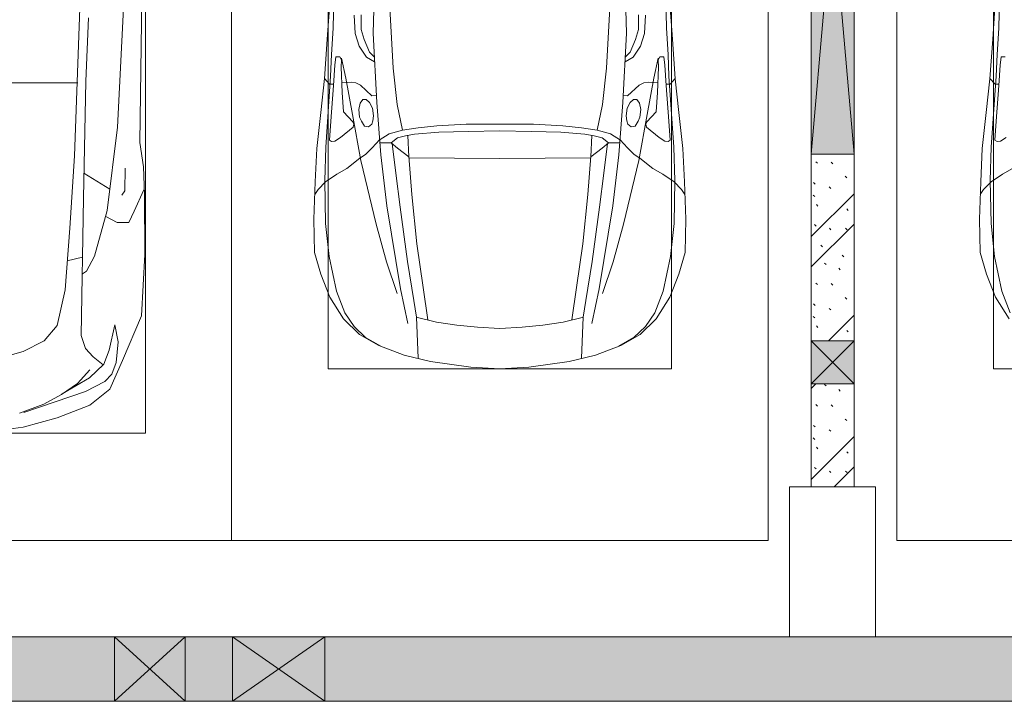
# Model space of a CAD drawing. Header units: millimetres. Extents: x -32229 to 169101, y -13689 to 125138.
# Tile 73 of 256: x 31449 to 36035, y 46900 to 50076. Entities that reach past the tile are written whole.
import ezdxf

# ---------------------------------------------------------------- set-up
doc = ezdxf.new("R2010")
doc.units = ezdxf.units.MM
for name, color, linetype, lineweight in [('A-DETL-GENF-OTLN', 7, 'Continuous', 18), ('A-GLAZ-____-MCUT', 7, 'Continuous', 9), ('A-GLAZ-____-OTLN', 7, 'Continuous', 18), ('A-WALL-____-MCUT', 7, 'Continuous', 40), ('A-WALL-____-OTLN', 7, 'Continuous', 18), ('A-WALL-____-PATT', 7, 'Continuous', 40), ('C-PRKG-____-OTLN', 7, 'Continuous', 18), ('I-WALL-____-MCUT', 7, 'Continuous', 40), ('S-COLS-____-MCUT', 7, 'Continuous', 40), ('S-COLS-____-OTLN', 7, 'Continuous', 18)]:
    doc.layers.add(name, color=color, linetype=linetype, lineweight=lineweight)

# ---------------------------------------------------------------- blocks, each defined once
blk = doc.blocks.new('АР_Машиноместо - 4900x2400_М__5300х2500_-3113489--01 ЭМ')
at = {"layer": 'A-DETL-GENF-OTLN', "color": 253, "lineweight": 13, "true_color": 0xaaaaaa}
for p, q in [((1250, 4500), (1114.6, 4493)), ((1250, 4500), (1385.4, 4493)), ((927, 4466.6), (804.4, 4436.7)), ((861.2, 4260.3), (869.3, 4451.1)), ((1114.6, 4493), (927, 4466.6)), ((1385.4, 4493), (1573, 4466.6)), ((1573, 4466.6), (1695.6, 4436.7)), ((1638.8, 4260.3), (1630.7, 4451.1)), ((804.4, 4436.7), (686, 4391.6)), ((1695.6, 4436.7), (1814, 4391.6)), ((686, 4391.6), (596.3, 4340.6)), ((1814, 4391.6), (1903.7, 4340.6)), ((596.3, 4340.6), (522.5, 4267.9)), ((1250, 4312), (1146, 4306.7)), ((1250, 4312), (1354, 4306.7)), ((1903.7, 4340.6), (1977.5, 4267.9)), ((522.5, 4267.9), (458.6, 4167)), ((955.5, 4283.9), (861, 4259.4)), ((914, 4272.5), (893.6, 4121.6)), ((1050.4, 4297.3), (955.5, 4283.9)), ((1146, 4306.7), (1050.4, 4297.3)), ((1354, 4306.7), (1449.6, 4297.3)), ((1449.6, 4297.3), (1544.5, 4283.9)), ((1544.5, 4283.9), (1639, 4259.4)), ((1586, 4272.5), (1606.4, 4121.6)), ((1977.5, 4267.9), (2041.4, 4167)), ((458.6, 4167), (416.4, 4059.2)), ((2041.4, 4167), (2083.6, 4059.2)), ((893.6, 4121.6), (863.9, 3917.5)), ((1606.4, 4121.6), (1636.1, 3917.5)), ((416.4, 4059.2), (387.4, 3958.4)), ((2083.6, 4059.2), (2112.6, 3958.4)), ((387.4, 3958.4), (384, 3802.9)), ((2112.6, 3958.4), (2116, 3802.9)), ((863.9, 3917.5), (840.1, 3687.8)), ((1636.1, 3917.5), (1659.9, 3687.8)), ((384, 3802.9), (390.2, 3630)), ((2116, 3802.9), (2109.8, 3630)), ((403.8, 3665.5), (388.1, 3688.4)), ((840.1, 3687.8), (826.6, 3509.6)), ((1659.9, 3687.8), (1673.4, 3509.6)), ((2096.2, 3665.5), (2111.9, 3688.4)), ((390.2, 3630), (397.1, 3474.2)), ((438.6, 3629.8), (403.8, 3665.5)), ((491.4, 3594.2), (438.6, 3629.8)), ((2008.6, 3594.2), (2061.4, 3629.8)), ((2061.4, 3629.8), (2096.2, 3665.5)), ((2109.8, 3630), (2102.9, 3474.2)), ((537.9, 3567), (491.4, 3594.2)), ((1962.1, 3567), (2008.6, 3594.2)), ((598.3, 3518.6), (537.9, 3567)), ((1901.7, 3518.6), (1962.1, 3567)), ((624.9, 3501.2), (598.3, 3518.6)), ((654.7, 3470.4), (624.9, 3501.2)), ((676.4, 3260.1), (695.7, 3502.8)), ((773.2, 3472.4), (825.6, 3512.1)), ((825.6, 3512.1), (821, 3413)), ((1250, 3520.1), (827.2, 3517.2)), ((1250, 3520.1), (1672.8, 3517.2)), ((1674.4, 3512.1), (1679, 3413)), ((1726.8, 3472.4), (1674.4, 3512.1)), ((1823.6, 3260.1), (1804.3, 3502.8)), ((1845.3, 3470.4), (1875.1, 3501.2)), ((1875.1, 3501.2), (1901.7, 3518.6)), ((397.1, 3474.2), (415.7, 3305.9)), ((456.6, 3434.5), (466.2, 3441.1)), ((466.2, 3441.1), (481.5, 3439.1)), ((690.2, 3433.7), (654.7, 3470.4)), ((744.1, 3447.2), (691.3, 3447.2)), ((773, 3424.2), (744.1, 3447.2)), ((744.3, 3447), (773.2, 3472.4)), ((1755.7, 3447), (1726.8, 3472.4)), ((1727, 3424.2), (1755.7, 3447)), ((1755.7, 3447.2), (1808.7, 3447.2)), ((1809.8, 3433.7), (1845.3, 3470.4)), ((2033.8, 3441.1), (2018.5, 3439.1)), ((2043.4, 3434.5), (2033.8, 3441.1)), ((2102.9, 3474.2), (2084.3, 3305.9)), ((462.2, 3347.3), (456.6, 3434.5)), ((481.5, 3439.1), (508, 3422.8)), ((508, 3422.8), (566.8, 3375.1)), ((811.1, 3414.8), (773, 3424.2)), ((853.3, 3407.2), (811.1, 3414.8)), ((965.3, 3397.8), (853.3, 3407.2)), ((1102.5, 3394.3), (965.3, 3397.8)), ((1250, 3391.3), (1102.5, 3394.3)), ((1250, 3391.3), (1397.5, 3394.3)), ((1397.5, 3394.3), (1534.7, 3397.8)), ((1534.7, 3397.8), (1646.7, 3407.2)), ((1646.7, 3407.2), (1688.9, 3414.8)), ((1688.9, 3414.8), (1727, 3424.2)), ((1992, 3422.8), (1933.2, 3375.1)), ((2018.5, 3439.1), (1992, 3422.8)), ((2037.8, 3347.3), (2043.4, 3434.5)), ((564.6, 3349.7), (522.2, 3303.2)), ((569.7, 3360.7), (564.6, 3349.7)), ((566.8, 3375.1), (569.7, 3360.7)), ((605.2, 3346.8), (620, 3369.3)), ((620, 3369.3), (638.7, 3372.5)), ((638.7, 3372.5), (654.1, 3360.7)), ((654.1, 3360.7), (658.7, 3344.5)), ((1845.9, 3360.7), (1841.3, 3344.5)), ((1861.3, 3372.5), (1845.9, 3360.7)), ((1880, 3369.3), (1861.3, 3372.5)), ((1894.8, 3346.8), (1880, 3369.3)), ((1933.2, 3375.1), (1930.3, 3360.7)), ((1930.3, 3360.7), (1935.4, 3349.7)), ((1935.4, 3349.7), (1977.8, 3303.2)), ((415.7, 3305.9), (432.8, 3149.3)), ((474.8, 3179.9), (462.2, 3347.3)), ((522.2, 3303.2), (515.3, 3213.7)), ((593.6, 3292.5), (597.1, 3327.4)), ((597.1, 3327.4), (605.2, 3346.8)), ((661.1, 3321.2), (657.2, 3286.3)), ((658.7, 3344.5), (661.1, 3321.2)), ((1841.3, 3344.5), (1838.9, 3321.2)), ((1838.9, 3321.2), (1842.8, 3286.3)), ((1902.9, 3327.4), (1894.8, 3346.8)), ((1906.4, 3292.5), (1902.9, 3327.4)), ((1977.8, 3303.2), (1984.7, 3213.7)), ((2025.2, 3179.9), (2037.8, 3347.3)), ((2084.3, 3305.9), (2067.1, 3148.3)), ((599.8, 3262.3), (593.6, 3292.5)), ((612.1, 3245.7), (599.8, 3262.3)), ((643.2, 3259.9), (626.8, 3246.1)), ((657.2, 3286.3), (643.2, 3259.9)), ((659.3, 2936), (676.4, 3260.1)), ((1840.7, 2936), (1823.6, 3260.1)), ((1842.8, 3286.3), (1856.8, 3259.9)), ((1856.8, 3259.9), (1873.2, 3246.1)), ((1887.9, 3245.7), (1900.2, 3262.3)), ((1900.2, 3262.3), (1906.4, 3292.5)), ((515.3, 3213.7), (510.9, 3094.6)), ((654.5, 3228.1), (601.7, 3179.4)), ((626.8, 3246.1), (612.1, 3245.7)), ((674.6, 3227.6), (654.5, 3228.1)), ((1825.4, 3227.6), (1845.5, 3228.1)), ((1845.5, 3228.1), (1898.3, 3179.4)), ((1873.2, 3246.1), (1887.9, 3245.7)), ((1984.7, 3213.7), (1989.1, 3094.6)), ((456.9, 3174.2), (432.9, 3148.3)), ((475.2, 3173.5), (456.9, 3174.2)), ((480.8, 3085), (474.8, 3179.9)), ((558.4, 3165.4), (513.6, 3168)), ((579.5, 3167.7), (558.4, 3165.4)), ((601.7, 3179.4), (579.5, 3167.7)), ((1898.3, 3179.4), (1920.5, 3167.7)), ((1920.5, 3167.7), (1941.6, 3165.4)), ((1941.6, 3165.4), (1986.4, 3168)), ((2019.2, 3085), (2025.2, 3179.9)), ((2024.8, 3173.5), (2043.1, 3174.2)), ((2043.1, 3174.2), (2067.1, 3148.3)), ((432.8, 3149.3), (446, 2964.8)), ((2067.2, 3149.3), (2054, 2964.8)), ((485.6, 3046.1), (480.8, 3085)), ((510.9, 3094.6), (512.2, 3061.4)), ((1989.1, 3094.6), (1987.8, 3061.4)), ((2014.4, 3046.1), (2019.2, 3085)), ((504.5, 3046.6), (485.6, 3046.1)), ((512.2, 3061.4), (504.5, 3046.6)), ((665.1, 3046.1), (643.6, 3024.6)), ((1834.9, 3046.1), (1856.4, 3024.6)), ((1987.8, 3061.4), (1995.5, 3046.6)), ((1995.5, 3046.6), (2014.4, 3046.1)), ((643.6, 3024.6), (618.7, 2966.7)), ((1856.4, 3024.6), (1881.3, 2966.7)), ((446, 2964.8), (456.1, 2818.3)), ((618.7, 2966.7), (604.4, 2919.4)), ((667.8, 2638.3), (659.3, 2936)), ((1832.2, 2638.3), (1840.7, 2936)), ((1881.3, 2966.7), (1895.6, 2919.4)), ((2054, 2964.8), (2043.9, 2818.3)), ((604.4, 2919.4), (604.4, 2850.8)), ((1895.6, 2919.4), (1895.6, 2850.8))]:
    blk.add_line(p, q, dxfattribs=at)
at = {"layer": 'A-DETL-GENF-OTLN', "color": 254, "lineweight": 13, "true_color": 0xd4d4d4}
for p, q in [((696.3, 4395.8), (625, 4354.8)), ((1803.7, 4395.8), (1875, 4354.8)), ((625, 4354.8), (571.5, 4303.1)), ((1875, 4354.8), (1928.5, 4303.1)), ((571.5, 4303.1), (527.8, 4239.8)), ((786.9, 4128.3), (821.1, 4289.8)), ((1713.1, 4128.3), (1678.9, 4289.8)), ((1928.5, 4303.1), (1972.2, 4239.8)), ((527.8, 4239.8), (488.6, 4138.1)), ((849, 4182.8), (861.2, 4260.3)), ((1651, 4182.8), (1638.8, 4260.3)), ((1972.2, 4239.8), (2011.4, 4138.1)), ((819.4, 4000.8), (849, 4182.8)), ((1680.6, 4000.8), (1651, 4182.8)), ((488.6, 4138.1), (454.7, 3976.8)), ((722.7, 4001.8), (771.7, 4149.8)), ((723.2, 3741.5), (786.9, 4128.3)), ((1776.8, 3741.5), (1713.1, 4128.3)), ((1777.3, 4001.8), (1728.3, 4149.8)), ((2011.4, 4138.1), (2045.3, 3976.8)), ((673.6, 3827.1), (722.7, 4001.8)), ((785.7, 3746.6), (819.4, 4000.8)), ((1714.3, 3746.6), (1680.6, 4000.8)), ((1826.4, 3827.1), (1777.3, 4001.8)), ((454.7, 3976.8), (438.6, 3823.4)), ((2045.3, 3976.8), (2061.4, 3823.4)), ((438.6, 3823.4), (434.2, 3623.7)), ((602.3, 3530.2), (673.6, 3827.1)), ((1897.7, 3530.2), (1826.4, 3827.1)), ((2061.4, 3823.4), (2065.8, 3623.7)), ((695.7, 3502.8), (723.2, 3741.5)), ((765.5, 3589.1), (785.7, 3746.6)), ((1734.5, 3589.1), (1714.3, 3746.6)), ((1804.3, 3502.8), (1776.8, 3741.5)), ((434.2, 3623.7), (439.5, 3468.5)), ((2065.8, 3623.7), (2060.5, 3468.5)), ((749.1, 3450.8), (765.5, 3589.1)), ((1750.9, 3450.8), (1734.5, 3589.1)), ((564, 3316.2), (602.3, 3530.2)), ((1936, 3316.2), (1897.7, 3530.2)), ((439.5, 3468.5), (462, 3136.6)), ((2060.5, 3468.5), (2038, 3136.6)), ((734.6, 3405.8), (688.5, 3435.5)), ((797.1, 3388.2), (734.6, 3405.8)), ((1702.9, 3388.2), (1765.4, 3405.8)), ((1765.4, 3405.8), (1811.5, 3435.5)), ((771.7, 3268.5), (797.1, 3388.2)), ((870, 3377.1), (797.1, 3388.2)), ((957.1, 3368.9), (870, 3377.1)), ((1093.5, 3360.7), (957.1, 3368.9)), ((1250, 3360.7), (1093.5, 3360.7)), ((1250, 3360.7), (1406.5, 3360.7)), ((1406.5, 3360.7), (1542.9, 3368.9)), ((1542.9, 3368.9), (1630, 3377.1)), ((1630, 3377.1), (1702.9, 3388.2)), ((1728.3, 3268.5), (1702.9, 3388.2)), ((532.7, 3145.9), (564, 3316.2)), ((1967.3, 3145.9), (1936, 3316.2)), ((752.8, 3099), (771.7, 3268.5)), ((1747.2, 3099), (1728.3, 3268.5)), ((462, 3136.6), (466.3, 3036.3)), ((512.5, 3053.2), (532.7, 3145.9)), ((1987.5, 3053.2), (1967.3, 3145.9)), ((2038, 3136.6), (2033.7, 3036.3)), ((737.8, 2818.3), (752.8, 3099)), ((1762.2, 2818.3), (1747.2, 3099)), ((466.3, 3036.3), (473.9, 2913.7)), ((595.2, 2997.9), (629, 3048.1)), ((629, 3048.1), (666.7, 3069.7)), ((1871, 3048.1), (1833.3, 3069.7)), ((1904.8, 2997.9), (1871, 3048.1)), ((2033.7, 3036.3), (2026.1, 2913.7)), ((575.7, 2937.4), (595.2, 2997.9)), ((1924.3, 2937.4), (1904.8, 2997.9)), ((571.6, 2853.3), (575.7, 2937.4)), ((1928.4, 2853.3), (1924.3, 2937.4)), ((473.9, 2913.7), (477.8, 2754.7)), ((2026.1, 2913.7), (2022.2, 2754.7))]:
    blk.add_line(p, q, dxfattribs=at)
at = {"layer": 'C-PRKG-____-OTLN', "color": 253, "lineweight": 13, "true_color": 0xaaaaaa}
for p, q in [((2500, 5300), (0, 5300)), ((0, 0), (0, 5300)), ((2500, 0), (2500, 5300)), ((450, 4500), (2050, 4500)), ((450, 800), (450, 4500)), ((2050, 800), (2050, 4500))]:
    blk.add_line(p, q, dxfattribs=at)
blk = doc.blocks.new('АР_Машиноместо - 5300x2500_С-V10--01 ЭМ')
at = {"layer": 'A-DETL-GENF-OTLN', "color": 253, "lineweight": 13, "true_color": 0xaaaaaa}
for p, q in [((2073.5, -3446.8), (2082.5, -2723)), ((1795.1, -2775.5), (1768.8, -3507.6)), ((1998.6, -2789.7), (1969.1, -3374.8)), ((1834.4, -2864.6), (1821.3, -3159.5)), ((1821.3, -3159.5), (1810.7, -3705.5)), ((1969.1, -3374.8), (1921.3, -3762.9)), ((2090.5, -3560), (2073.5, -3446.8)), ((1768.8, -3507.6), (1747.8, -3845.6)), ((2004.5, -3566.1), (2003.2, -3671.6)), ((2094.4, -3688.5), (2090.5, -3560)), ((1812.9, -3588.8), (1933.5, -3663.9)), ((2091.8, -3667), (2046.9, -3766.3)), ((1810.7, -3705.5), (1800.3, -4345.5)), ((2003.2, -3671.6), (1989.9, -3691.5)), ((2096.6, -3968), (2094.4, -3688.5)), ((1921.3, -3762.9), (1861.3, -3975.4)), ((1967.5, -3818.1), (1914.5, -3790.5)), ((2046.9, -3766.3), (2021.6, -3819.3)), ((1747.8, -3845.6), (1725.6, -4132.9)), ((2021.6, -3819.3), (1967.5, -3818.1)), ((1861.3, -3975.4), (1824.8, -4045.5)), ((2080.4, -4254.2), (2096.6, -3968)), ((1824.8, -4045.5), (1805.4, -4057.6)), ((1725.6, -4132.9), (1687.5, -4298.9)), ((1992.9, -4462.6), (2080.4, -4254.2)), ((1687.5, -4298.9), (1627.3, -4370.2)), ((1930.5, -4413.1), (1956.3, -4295.1)), ((1956.3, -4295.1), (1971.6, -4374.7)), ((1800.3, -4345.5), (1820.4, -4406.3)), ((1627.3, -4370.2), (1529.5, -4419.3)), ((1971.6, -4374.7), (1963.6, -4471.4)), ((1529.5, -4419.3), (1430.4, -4447.3)), ((1820.4, -4406.3), (1855, -4445.5)), ((1855, -4445.5), (1902.7, -4481.4)), ((1905.4, -4479.3), (1930.5, -4413.1)), ((1838.2, -4543.1), (1905.4, -4479.3)), ((1934.1, -4595.1), (1992.9, -4462.6)), ((1963.6, -4471.4), (1942.5, -4525.7)), ((1782.9, -4568.9), (1840.4, -4505.3)), ((1942.5, -4525.7), (1909.3, -4560.1)), ((1708.7, -4619.7), (1782.9, -4568.9)), ((1711.5, -4617.7), (1838.2, -4543.1)), ((1909.3, -4560.1), (1819.3, -4606.5)), ((1819.3, -4606.5), (1533, -4703.6)), ((1626.1, -4665.1), (1708.7, -4619.7)), ((1840.9, -4669.9), (1934.1, -4595.1)), ((1511.8, -4706.7), (1626.1, -4665.1)), ((1687.3, -4729.4), (1840.9, -4669.9)), ((1529.8, -4771.8), (1687.3, -4729.4)), ((1373.6, -4794.1), (1529.8, -4771.8))]:
    blk.add_line(p, q, dxfattribs=at)
at = {"layer": 'A-DETL-GENF-OTLN', "color": 254, "lineweight": 13, "true_color": 0xd4d4d4}
for p, q in [((1784.9, -3168.3), (1250, -3167.3)), ((1805.4, -3980.4), (1734.9, -3996.8))]:
    blk.add_line(p, q, dxfattribs=at)
at = {"layer": 'C-PRKG-____-OTLN', "color": 253, "lineweight": 13, "true_color": 0xaaaaaa}
for p, q in [((2500, 0), (2500, -5300)), ((2100, -500), (2100, -4800)), ((400, -4800), (2100, -4800)), ((2500, -5300), (0, -5300))]:
    blk.add_line(p, q, dxfattribs=at)
blk = doc.blocks.new('АР_Машиноместо - 4900x2400_М__5300х2500_-V11--01 ЭМ')
at = {"layer": 'A-DETL-GENF-OTLN', "color": 254, "lineweight": 13, "true_color": 0xd4d4d4}
for p, q in [((473.9, -2913.7), (477.8, -2754.7)), ((466.3, -3036.3), (473.9, -2913.7)), ((462, -3136.6), (466.3, -3036.3)), ((439.5, -3468.5), (462, -3136.6)), ((434.2, -3623.7), (439.5, -3468.5)), ((438.6, -3823.4), (434.2, -3623.7)), ((454.7, -3976.8), (438.6, -3823.4)), ((488.6, -4138.1), (454.7, -3976.8)), ((527.8, -4239.8), (488.6, -4138.1))]:
    blk.add_line(p, q, dxfattribs=at)
at = {"layer": 'A-DETL-GENF-OTLN', "color": 253, "lineweight": 13, "true_color": 0xaaaaaa}
for p, q in [((446, -2964.8), (456.1, -2818.3)), ((432.8, -3149.3), (446, -2964.8)), ((485.6, -3046.1), (480.8, -3085)), ((504.5, -3046.6), (485.6, -3046.1)), ((480.8, -3085), (474.8, -3179.9)), ((415.7, -3305.9), (432.8, -3149.3)), ((456.9, -3174.2), (432.9, -3148.3)), ((475.2, -3173.5), (456.9, -3174.2)), ((474.8, -3179.9), (462.2, -3347.3)), ((397.1, -3474.2), (415.7, -3305.9)), ((462.2, -3347.3), (456.6, -3434.5)), ((456.6, -3434.5), (466.2, -3441.1)), ((466.2, -3441.1), (481.5, -3439.1)), ((481.5, -3439.1), (508, -3422.8)), ((390.2, -3630), (397.1, -3474.2)), ((537.9, -3567), (491.4, -3594.2)), ((491.4, -3594.2), (438.6, -3629.8)), ((384, -3802.9), (390.2, -3630)), ((403.8, -3665.5), (388.1, -3688.4)), ((438.6, -3629.8), (403.8, -3665.5)), ((387.4, -3958.4), (384, -3802.9)), ((416.4, -4059.2), (387.4, -3958.4)), ((458.6, -4167), (416.4, -4059.2)), ((522.5, -4267.9), (458.6, -4167))]:
    blk.add_line(p, q, dxfattribs=at)
at = {"layer": 'C-PRKG-____-OTLN', "color": 253, "lineweight": 13, "true_color": 0xaaaaaa}
for p, q in [((0, 0), (0, -5300)), ((450, -800), (450, -4500)), ((450, -4500), (2050, -4500)), ((2500, -5300), (0, -5300))]:
    blk.add_line(p, q, dxfattribs=at)
blk = doc.blocks.new('АР_Отверстие прямоугольное - ОВВ-4898534--01 ЭМ')
at = {"layer": 'A-GLAZ-____-OTLN', "lineweight": 13, "true_color": 0xf0f0f0}
blk.add_hatch(color=7, dxfattribs=at).paths.add_polyline_path([(1275, 100), (-1025, 100), (-1025, -100), (1275, -100)])
at = {"layer": 'A-GLAZ-____-MCUT', "color": 253, "lineweight": 13, "true_color": 0xaaaaaa}
for p, q in [((-1025, 100), (-1025, -100)), ((1275, 100), (1275, -100))]:
    blk.add_line(p, q, dxfattribs=at)
at = {"layer": 'A-GLAZ-____-OTLN', "color": 253, "lineweight": 5, "true_color": 0xaaaaaa}
for p, q in [((1275, 100), (-1025, -100)), ((-1025, 100), (1275, -100))]:
    blk.add_line(p, q, dxfattribs=at)
at = {"layer": 'A-GLAZ-____-OTLN', "color": 253, "lineweight": 13, "true_color": 0xaaaaaa}
for p, q in [((1275, 100), (-1025, 100)), ((-1025, 100), (-1025, -100)), ((1275, -100), (1275, 100)), ((-1025, -100), (1275, -100))]:
    blk.add_line(p, q, dxfattribs=at)
blk = doc.blocks.new('АР_Отверстие прямоугольное - ЭОМ-3133633--01 ЭМ')
at = {"layer": 'A-GLAZ-____-OTLN', "lineweight": 13, "true_color": 0xf0f0f0}
blk.add_hatch(color=7, dxfattribs=at).paths.add_polyline_path([(225, 100), (25, 100), (25, -100), (225, -100), (225, 100)])
at = {"layer": 'A-GLAZ-____-MCUT', "color": 253, "lineweight": 13, "true_color": 0xaaaaaa}
for p, q in [((25, 100), (25, -100)), ((225, 100), (225, -100))]:
    blk.add_line(p, q, dxfattribs=at)
at = {"layer": 'A-GLAZ-____-OTLN', "color": 253, "lineweight": 5, "true_color": 0xaaaaaa}
for p, q in [((225, 100), (25, -100)), ((25, 100), (225, -100))]:
    blk.add_line(p, q, dxfattribs=at)
at = {"layer": 'A-GLAZ-____-OTLN', "color": 253, "lineweight": 13, "true_color": 0xaaaaaa}
for p, q in [((225, 100), (25, 100)), ((25, 100), (25, -100)), ((225, -100), (225, 100)), ((25, -100), (225, -100))]:
    blk.add_line(p, q, dxfattribs=at)
blk = doc.blocks.new('АР_Отверстие прямоугольное - ВК-5561483--01 ЭМ')
at = {"layer": 'A-GLAZ-____-OTLN', "lineweight": 13, "true_color": 0xf0f0f0}
blk.add_hatch(color=7, dxfattribs=at).paths.add_polyline_path([(-90, 150), (-90, -150), (340, -150), (340, 150)])
at = {"layer": 'A-GLAZ-____-MCUT', "color": 253, "lineweight": 13, "true_color": 0xaaaaaa}
for p, q in [((-90, 150), (-90, -150)), ((340, 150), (340, -150))]:
    blk.add_line(p, q, dxfattribs=at)
at = {"layer": 'A-GLAZ-____-OTLN', "color": 253, "lineweight": 5, "true_color": 0xaaaaaa}
for p, q in [((340, 150), (-90, -150)), ((-90, 150), (340, -150))]:
    blk.add_line(p, q, dxfattribs=at)
at = {"layer": 'A-GLAZ-____-OTLN', "color": 253, "lineweight": 13, "true_color": 0xaaaaaa}
for p, q in [((340, 150), (-90, 150)), ((-90, 150), (-90, -150)), ((340, -150), (340, 150)), ((-90, -150), (340, -150))]:
    blk.add_line(p, q, dxfattribs=at)
blk = doc.blocks.new('АР_Отверстие прямоугольное - ВК-5556621--01 ЭМ')
at = {"layer": 'A-GLAZ-____-OTLN', "lineweight": 13, "true_color": 0xf0f0f0}
blk.add_hatch(color=7, dxfattribs=at).paths.add_polyline_path([(-40, -150), (290, -150), (290, 150), (-40, 150)])
at = {"layer": 'A-GLAZ-____-MCUT', "color": 253, "lineweight": 13, "true_color": 0xaaaaaa}
for p, q in [((-40, 150), (-40, -150)), ((290, 150), (290, -150))]:
    blk.add_line(p, q, dxfattribs=at)
at = {"layer": 'A-GLAZ-____-OTLN', "color": 253, "lineweight": 5, "true_color": 0xaaaaaa}
for p, q in [((290, 150), (-40, -150)), ((-40, 150), (290, -150))]:
    blk.add_line(p, q, dxfattribs=at)
at = {"layer": 'A-GLAZ-____-OTLN', "color": 253, "lineweight": 13, "true_color": 0xaaaaaa}
for p, q in [((290, 150), (-40, 150)), ((-40, 150), (-40, -150)), ((290, -150), (290, 150)), ((-40, -150), (290, -150))]:
    blk.add_line(p, q, dxfattribs=at)
blk = doc.blocks.new('Наметкина 10_РД_АР_П_отсоединено_rvt-1--01 ЭМ')
at = {"layer": 'A-WALL-____-PATT', "lineweight": 5, "true_color": 0xaaaaaa}
h = blk.add_hatch(dxfattribs=at)
h.set_pattern_fill('FP_6', color=253, style=0, pattern_type=2)
h.set_pattern_definition([(135, (300.56, 377.28), (-565.6854, 6e-14), [10, -790]), (135, (349.8, 474.73), (-565.6854, 6e-14), [10, -790]), (135, (423.93, 473.06), (-565.6854, 6e-14), [10, -790]), (135, (229.92, 447.9), (-565.6854, 6e-14), [10, -790]), (135, (155.08, 447.9), (-565.6854, 6e-14), [10, -790]), (135, (114.9, 369.03), (-565.6854, 6e-14), [10, -790]), (135, (132.43, 285.8), (-565.6854, 6e-14), [10, -790]), (135, (214.66, 322), (-565.6854, 6e-14), [10, -790]), (135, (198.16, 261.88), (-565.6854, 6e-14), [10, -790]), (135, (45.2, 272.9), (-565.6854, 6e-14), [10, -790]), (135, (42.32, 336.16), (-565.6854, 6e-14), [10, -790]), (135, (92.26, 192.24), (-565.6854, 6e-14), [10, -790]), (135, (7.07, 149.2), (-565.6854, 6e-14), [10, -790]), (135, (80.6, 95.1), (-565.6854, 6e-14), [10, -790]), (135, (79.53, 36.94), (-565.6854, 6e-14), [10, -790]), (135, (153.87, 74.56), (-565.6854, 6e-14), [10, -790]), (135, (228.35, 124.8), (-565.6854, 6e-14), [10, -790]), (135, (279.75, 180.4), (-565.6854, 6e-14), [10, -790]), (135, (282.9, 31.63), (-565.6854, 6e-14), [10, -790]), (135, (377.38, 53.45), (-565.6854, 6e-14), [10, -790]), (135, (352.28, 102.7), (-565.6854, 6e-14), [10, -790]), (135, (354.05, 0), (-565.6854, 6e-14), [10, -790]), (135, (553.23, 16.45), (-565.6854, 6e-14), [10, -790]), (135, (542.38, 63.45), (-565.6854, 6e-14), [10, -790]), (135, (536.58, 239.3), (-565.6854, 6e-14), [10, -790]), (135, (475.85, 203.9), (-565.6854, 6e-14), [10, -790]), (135, (475.85, 316.54), (-565.6854, 6e-14), [10, -790]), (135, (520.8, 408.7), (-565.6854, 6e-14), [10, -790]), (135, (551.1, 470.8), (-565.6854, 6e-14), [10, -790]), (135, (235.25, 537.93), (-565.6854, 6e-14), [10, -790]), (135, (407.25, 547.65), (-565.6854, 6e-14), [10, -790]), (135, (94.5, 558.6), (-565.6854, 6e-14), [10, -790]), (135, (46.4, 532.3), (-565.6854, 6e-14), [10, -790]), (135, (85.56, 465.04), (-565.6854, 6e-14), [10, -790]), (135, (355.53, 181.14), (-565.6854, 6e-14), [10, -790]), (135, (362.23, 243.6), (-565.6854, 6e-14), [10, -790]), (135, (413.45, 344.1), (-565.6854, 6e-14), [10, -790]), (135, (286.3, 273.25), (-565.6854, 6e-14), [10, -790]), (135, (423.02, 263.72), (-565.6854, 6e-14), [10, -790]), (135, (162.94, 190.2), (-565.6854, 6e-14), [10, -790]), (135, (470.25, 120.93), (-565.6854, 6e-14), [10, -790]), (135, (484.48, 9.78), (-565.6854, 6e-14), [10, -790]), (45, (0, 212.13), (-565.6854, 0), []), (45, (212.13, 0), (-565.6854, 0), []), (45, (353.55, 0), (-565.6854, 0), []), (45, (0, 353.55), (-565.6854, 0), [])])
h.paths.add_polyline_path([(35335.3, 47900), (35335.3, 48380), (35135.3, 48380), (35135.3, 47900)])
h.paths.add_polyline_path([(35135.3, 48580), (35335.3, 48580), (35335.3, 49450), (35135.3, 49450), (35135.3, 48958.5)])
h = blk.add_hatch(dxfattribs=at)
h.set_pattern_fill('FP_1', color=253, style=0, pattern_type=2)
h.set_pattern_definition([(45, (0, 0), (-228.0985, 228.0985), []), (45, (228.1, 0), (-228.0985, 228.0985), [403.225, -80.645, 6.706, -73.939])])
h.paths.add_polyline_path([(51405.3, 46900), (51405.3, 47200), (32870.3, 47200), (32870.3, 46900), (43535.3, 46900)])
h.paths.add_polyline_path([(19235.3, 46900), (31890.3, 46900), (31890.3, 47200), (16035.3, 47200), (16035.3, 46900), (18835.3, 46900)])
h.paths.add_polyline_path([(32220.3, 46900), (32440.3, 46900), (32440.3, 47200), (32220.3, 47200), (32220.3, 47155.6)])
at = {"layer": 'A-WALL-____-MCUT', "color": 253, "lineweight": 13, "true_color": 0xaaaaaa}
for p, q in [((31890.3, 47200), (27335.3, 47200)), ((32220.3, 47200), (31890.3, 47200)), ((32440.3, 47200), (32220.3, 47200)), ((32870.3, 47200), (32440.3, 47200)), ((35035.3, 47200), (32870.3, 47200)), ((43135.3, 47200), (35435.3, 47200)), ((16035.3, 46900), (31890.3, 46900)), ((31890.3, 46900), (32220.3, 46900)), ((32220.3, 46900), (32440.3, 46900)), ((32440.3, 46900), (32870.3, 46900)), ((32870.3, 46900), (51405.3, 46900))]:
    blk.add_line(p, q, dxfattribs=at)
at = {"layer": 'A-WALL-____-OTLN', "color": 253, "lineweight": 13, "true_color": 0xaaaaaa}
blk.add_line((35435.3, 47200), (35035.3, 47200), dxfattribs=at)
at = {"layer": 'I-WALL-____-MCUT', "color": 253, "lineweight": 13, "true_color": 0xaaaaaa}
for p, q in [((35135.3, 51750), (35135.3, 49450)), ((35335.3, 49450), (35335.3, 51750)), ((35135.3, 49450), (35135.3, 48580)), ((35335.3, 48580), (35335.3, 49450)), ((35135.3, 48580), (35135.3, 48380)), ((35335.3, 48380), (35335.3, 48580)), ((35135.3, 48380), (35135.3, 47900)), ((35335.3, 47900), (35335.3, 48380)), ((35135.3, 47900), (35335.3, 47900))]:
    blk.add_line(p, q, dxfattribs=at)
at = {"layer": 'S-COLS-____-MCUT', "color": 253, "lineweight": 15, "true_color": 0xaaaaaa}
for p, q in [((35435.3, 47900), (35035.3, 47900)), ((35035.3, 47900), (35035.3, 47200)), ((35435.3, 47200), (35435.3, 47900))]:
    blk.add_line(p, q, dxfattribs=at)
at = {"layer": 'S-COLS-____-OTLN', "color": 253, "lineweight": 15, "true_color": 0xaaaaaa}
blk.add_line((35035.3, 47200), (35435.3, 47200), dxfattribs=at)
at = {"layer": 'A-GLAZ-____-OTLN', "color": 253, "lineweight": 13, "true_color": 0xaaaaaa}
for name, p, rotation in [('АР_Отверстие прямоугольное - ОВВ-4898534--01 ЭМ', (35235.3, 50725), 269.9999999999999), ('АР_Отверстие прямоугольное - ЭОМ-3133633--01 ЭМ', (35235.3, 48355), 89.99999999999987), ('АР_Отверстие прямоугольное - ВК-5556621--01 ЭМ', (32180.3, 47050), 180), ('АР_Отверстие прямоугольное - ВК-5561483--01 ЭМ', (32780.3, 47050), 180)]:
    blk.add_blockref(name, p, dxfattribs=dict(at, rotation=rotation))
at = {"layer": 'C-PRKG-____-OTLN', "color": 253, "lineweight": 13, "true_color": 0xaaaaaa}
for name, p in [('АР_Машиноместо - 5300x2500_С-V10--01 ЭМ', (29935.3, 52950)), ('АР_Машиноместо - 4900x2400_М__5300х2500_-V11--01 ЭМ', (35535.3, 52950))]:
    blk.add_blockref(name, p, dxfattribs=at)
at = {"layer": 'C-PRKG-____-OTLN', "color": 253, "lineweight": 13, "true_color": 0xaaaaaa, "rotation": 180}
blk.add_blockref('АР_Машиноместо - 4900x2400_М__5300х2500_-3113489--01 ЭМ', (34935.3, 52950), dxfattribs=at)

msp = doc.modelspace()

# ---------------------------------------------------------------- block references
at = {"lineweight": 5}
msp.add_blockref('Наметкина 10_РД_АР_П_отсоединено_rvt-1--01 ЭМ', (0, 0), dxfattribs=at)

doc.saveas('drawing.dxf')
